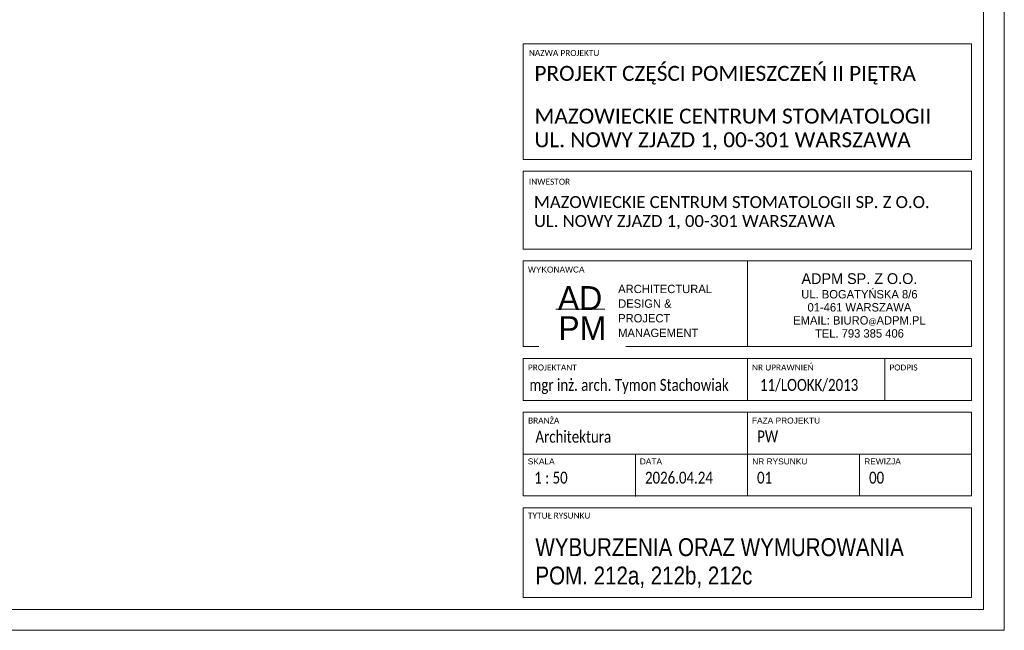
# Model space of a CAD drawing. Header units: centimetres. Extents: x 695802 to 711011, y 25963 to 44188.
# Tile 115 of 157: x 697078 to 697902, y 39264 to 39775. Entities that reach past the tile are written whole.
import ezdxf

# ---------------------------------------------------------------- set-up
doc = ezdxf.new("R2010")
doc.units = ezdxf.units.CM
doc.layers.get('0').update_dxf_attribs({"lineweight": 9})
doc.layers.add('Obrys powierzchni', color=50, linetype='Continuous', lineweight=9, plot=False)
doc.layers.add('S3_ramka', color=7, linetype='Continuous', lineweight=5)
doc.styles.add('Arial Narrow_4', font='ARIALN.TTF', dxfattribs={"height": 0.2})
doc.styles.add('Arial Narrow_5', font='ARIALN.TTF', dxfattribs={"height": 0.3})
doc.styles.add('Arial Narrow_7', font='ARIALN.TTF', dxfattribs={"height": 0.25})
doc.styles.add('Arial_4', font='arial.ttf', dxfattribs={"height": 0.1})
doc.styles.add('Arial_5', font='arial.ttf', dxfattribs={"height": 0.15})

# ---------------------------------------------------------------- blocks, each defined once
blk = doc.blocks.new('zw$7FBA')
at = {"lineweight": 0, "ltscale": 1.6}
blk.add_line((-197.5, 291.4), (-197.5, 219.84), dxfattribs=at)
at = {"layer": 'S3_ramka'}
for p, q in [((-385, 376.4), (-385, 473.11)), ((-385, 473.11), (-10, 473.11)), ((-10, 376.4), (-10, 473.11)), ((-385, 376.4), (-10, 376.4)), ((-385, 301.4), (-385, 366.4)), ((-385, 366.4), (-10, 366.4)), ((-10, 301.4), (-10, 366.4)), ((-385, 301.4), (-10, 301.4)), ((-385, 291.4), (-10, 291.4)), ((-385, 219.84), (-385, 291.4)), ((-10, 219.84), (-10, 291.4)), ((-385, 219.84), (-10, 219.84)), ((-385, 174.84), (-385, 209.84)), ((-385, 209.84), (-10, 209.84)), ((-197.5, 174.84), (-197.5, 209.84)), ((-82.5, 174.84), (-82.5, 209.84)), ((-10, 174.84), (-10, 209.84)), ((-10, 174.84), (-385, 174.84)), ((-385, 164.84), (-385, 94.84)), ((-385, 164.84), (-10, 164.84)), ((-197.5, 164.84), (-197.5, 94.84)), ((-10, 164.84), (-10, 94.84)), ((-385, 129.84), (-10, 129.84)), ((-385, 94.84), (-10, 94.84)), ((-385, 84.84), (-385, 10)), ((-385, 84.84), (-10, 84.84)), ((-10, 84.84), (-10, 10)), ((-385, 10), (-10, 10))]:
    blk.add_line(p, q, dxfattribs=at)
for s, insert, char_height, width, attachment_point, line_spacing_factor, style in [('{\\A1;\\fCalibri Light|b0|i0|c238|p34;\\C7;MAZOWIECKIE CENTRUM STOMATOLOGII\\PUL. NOWY ZJAZD 1, 00-301 WARSZAWA}', (-375.67, 418.83), 12.5, 331.75, 1, 0.949189, 'Arial Narrow_7'), ('{\\A1;\\fCalibri Light|b0|i0|c238|p34;\\C7;MAZOWIECKIE CENTRUM STOMATOLOGII SP. Z O.O.\\PUL. NOWY ZJAZD 1, 00-301 WARSZAWA}', (-376.09, 345.65), 10, 380.0786, 1, 0.949189, 'Arial Narrow_4'), ('\\pxqc,t7.937503,15.874997,23.8125,31.750003,39.687497,47.625,55.562504,63.499997,71.4375,79.375003,87.312497,95.25,103.187503,111.124997,119.0625,127.000003,134.937497,142.875,150.812503,158.749997,166.6875,174.625003,182.562497,190.5,198.437503,206.374997,214.3125,222.250004,230.187497,238.125,246.062503,253.999997;{\\fTw Cen MT|b0|i0|c238|p34;\\H1.125x;ADPM SP. Z O.O.\\P\\H0.777778x;UL. BOGATYŃSKA 8/6 \\P01-461 WARSZAWA\\PEMAIL: BIURO\\H0.714286x;@\\H1.4x;ADPM.PL\\PTEL. 793 385 406}', (-103.75, 254.17), 8, 187.5, 5, 0.936439, 'Arial_5'), ('\\pxsm1.05,qc;{\\fTw Cen MT|b0|i0|c238|p34;AD}', (-337.51, 260.36), 20, 52.5066, 5, 0.936439, 'Arial_5'), ('\\pxql;{\\A1;\\fCalibri Light|b0|i0|c238|p34;\\W0.8;\\C7;11/LOOKK/2013}', (-186.96, 192.75), 10, 123.7234, 1, 0.949189, 'Arial Narrow_4')]:
    blk.add_mtext(s, dxfattribs=dict(at, insert=insert, char_height=char_height, width=width, attachment_point=attachment_point, line_spacing_factor=line_spacing_factor, style=style))
at = {"layer": 'S3_ramka', "char_height": 5, "attachment_point": 1, "style": 'Arial_4', "bg_fill": 3, "box_fill_scale": 1.25, "bg_fill_color": 256, "bg_fill_true_color": 13158600, "bg_fill_transparency": 0}
for s, insert, width, line_spacing_factor in [('\\pxt12.7,25.4,38.1,50.8,63.5,76.2,88.9,101.6,114.3,127,139.7,152.4,165.1,177.8,190.5,203.2,215.9,228.6,241.3,254,266.7,279.4,292.1,304.8,317.5,330.2,342.9,355.6,368.3,381,393.7,406.4;{\\fCalibri|b0|i0|c238|p34;NAZWA PROJEKTU}', (-380.35, 467.89), 95.6, 0.936439), ('\\pxt12.7,25.4,38.1,50.8,63.5,76.2,88.9,101.6,114.3,127,139.7,152.4,165.1,177.8,190.5,203.2,215.9,228.6,241.3,254,266.7,279.4,292.1,304.8,317.5,330.2,342.9,355.6,368.3,381,393.7,406.4;{\\fCalibri|b0|i0|c238|p34;INWESTOR }', (-380.35, 360.19), 98.25, 0.936439), ('{\\fCalibri|b0|i0|c238|p34;}WYKONAWCA', (-381.1, 286.73), 98.25, 0.936439), ('\\pxt12.7,25.4,38.1,50.8,63.5,76.2,88.9,101.6,114.3,127,139.7,152.4,165.1,177.8,190.5,203.2,215.9,228.6,241.3,254,266.7,279.4,292.1,304.8,317.5,330.2,342.9,355.6,368.3,381,393.7,406.4;{\\fCalibri|b0|i0|c238|p34;PROJEKTANT}', (-381.1, 204.81), 94.25, 0.936439), ('\\pxt12.7,25.4,38.1,50.8,63.5,76.2,88.9,101.6,114.3,127,139.7,152.4,165.1,177.8,190.5,203.2,215.9,228.6,241.3,254,266.7,279.4,292.1,304.8,317.5,330.2,342.9,355.6,368.3,381,393.7,406.4;{\\fCalibri|b0|i0|c238|p34;NR UPRAWNIEŃ}', (-193.6, 204.81), 94.25, 0.936439), ('\\pxt12.7,25.4,38.1,50.8,63.5,76.2,88.9,101.6,114.3,127,139.7,152.4,165.1,177.8,190.5,203.2,215.9,228.6,241.3,254,266.7,279.4,292.1,304.8,317.5,330.2,342.9,355.6,368.3,381,393.7,406.4;{\\fCalibri|b0|i0|c238|p34;PODPIS}', (-78.6, 204.81), 55.45, 0.936439), ('\\pxt1.25,2.5,3.75,5,6.25,7.5,8.75,10,11.25,12.5,13.75,15,16.25,17.5,18.75,20,21.25,22.5,23.75,25,26.25,27.5,28.75,30,31.25,32.5,33.75,35,36.25,37.5,38.75,40;{\\fCalibri|b0|i0|c238|p34;BRANŻA}', (-381.03, 160.44), 94.25, 0.949189), ('\\pxt1.25,2.5,3.75,5,6.25,7.5,8.75,10,11.25,12.5,13.75,15,16.25,17.5,18.75,20,21.25,22.5,23.75,25,26.25,27.5,28.75,30,31.25,32.5,33.75,35,36.25,37.5,38.75,40;{FAZA PROJEKTU}', (-193.68, 160.44), 94.25, 0.949189), ('\\pxt1.25,2.5,3.75,5,6.25,7.5,8.75,10,11.25,12.5,13.75,15,16.25,17.5,18.75,20,21.25,22.5,23.75,25,26.25,27.5,28.75,30,31.25,32.5,33.75,35,36.25,37.5,38.75,40;{SKALA}', (-381.29, 126.26), 94.25, 0.949189), ('\\pxt1.25,2.5,3.75,5,6.25,7.5,8.75,10,11.25,12.5,13.75,15,16.25,17.5,18.75,20,21.25,22.5,23.75,25,26.25,27.5,28.75,30,31.25,32.5,33.75,35,36.25,37.5,38.75,40;NR RYSUNKU', (-193.47, 126.26), 94.25, 0.949189), ('\\pxt1.25,2.5,3.75,5,6.25,7.5,8.75,10,11.25,12.5,13.75,15,16.25,17.5,18.75,20,21.25,22.5,23.75,25,26.25,27.5,28.75,30,31.25,32.5,33.75,35,36.25,37.5,38.75,40;{\\fCalibri|b0|i0|c238|p34;TYTUŁ RYSUNKU }', (-381.1, 80.91), 94.25, 0.949189)]:
    blk.add_mtext(s, dxfattribs=dict(at, insert=insert, width=width, line_spacing_factor=line_spacing_factor))
at = {"layer": 'S3_ramka', "insert": (-335.68, 235.21), "char_height": 20, "width": 52.5066, "attachment_point": 5, "line_spacing_factor": 0.936439, "style": 'Arial_5', "bg_fill": 2}
blk.add_mtext('{\\fTw Cen MT|b0|i0|c238|p34;PM}', dxfattribs=at)
at = {"lineweight": 0, "ltscale": 1.6, "const_width": 0.7}
blk.add_lwpolyline([(-357.95, 251.09), (-316.73, 251.09)], dxfattribs=at)
at = {"layer": 'S3_ramka'}
for p, q in [((-291.25, 129.84), (-291.25, 94.34)), ((-103.75, 129.84), (-103.75, 94.84))]:
    blk.add_line(p, q, dxfattribs=at)
for s, insert, char_height, width, attachment_point, line_spacing_factor, style in [('\\pxql;{\\fCalibri Light|b0|i0|c238|p34;PROJEKT CZĘŚCI POMIESZCZEŃ II PIĘTRA}', (-375.67, 454.57), 12.5, 352.9, 1, 0.949189, 'Arial Narrow_7'), ('\\pxsm1.05,ql;{\\fTw Cen MT|b0|i0|c238|p34;ARCHITECTURAL\\PDESIGN &\\PPROJECT\\PMANAGEMENT}', (-233.65, 249.6), 7, 143.9651, 5, 0.936439, 'Arial_5'), ('\\pxql;{\\A1;\\fCalibri Light|b0|i0|c238|p34;\\W0.8;\\C7;mgr inż. arch. Tymon Stachowiak}', (-379.86, 192.75), 10, 199.3828, 1, 0.949189, 'Arial Narrow_4'), ('\\pxt6.35,12.7,19.05,25.4,31.75,38.1,44.45,50.8,57.15,63.5,69.85,76.2,82.55,88.9,95.25,101.6,107.95,114.3,120.65,127,133.35,139.7,146.05,152.4,158.75,165.1,171.45,177.8,184.15,190.5,196.85,203.2;{\\fCalibri|b0|i0|c238|p34;\\W0.8;Architektura}', (-374.85, 149.41), 10, 141.9, 1, 0.949189, 'Arial Narrow_4')]:
    blk.add_mtext(s, dxfattribs=dict(at, insert=insert, char_height=char_height, width=width, attachment_point=attachment_point, line_spacing_factor=line_spacing_factor, style=style))
at = {"layer": 'S3_ramka', "char_height": 5, "attachment_point": 1, "line_spacing_factor": 0.949189, "style": 'Arial_4', "bg_fill": 3, "box_fill_scale": 1.25, "bg_fill_color": 256, "bg_fill_true_color": 13158600, "bg_fill_transparency": 0}
for s, insert, width in [('\\pxt1.25,2.5,3.75,5,6.25,7.5,8.75,10,11.25,12.5,13.75,15,16.25,17.5,18.75,20,21.25,22.5,23.75,25,26.25,27.5,28.75,30,31.25,32.5,33.75,35,36.25,37.5,38.75,40;DATA', (-287.54, 126.26), 56.7746), ('\\pxt1.25,2.5,3.75,5,6.25,7.5,8.75,10,11.25,12.5,13.75,15,16.25,17.5,18.75,20,21.25,22.5,23.75,25,26.25,27.5,28.75,30,31.25,32.5,33.75,35,36.25,37.5,38.75,40;REWIZJA', (-99.72, 126.26), 64.4403)]:
    blk.add_mtext(s, dxfattribs=dict(at, insert=insert, width=width))

msp = doc.modelspace()

# ---------------------------------------------------------------- linework, layer by layer
at = {"layer": 'Obrys powierzchni', "ltscale": 1.6}
for points in [[(695801.74, 40749.18), (697901.74, 40749.18), (697901.74, 39264.18), (695801.74, 39264.18)], [(695819.24, 40731.68), (697884.24, 40731.68), (697884.24, 39281.68), (695819.24, 39281.68)]]:
    msp.add_lwpolyline(points, close=True, dxfattribs=at)

# ---------------------------------------------------------------- texts
at = {"layer": 'S3_ramka', "insert": (697509.39, 39320.46), "char_height": 15, "width": 343.65, "attachment_point": 4, "line_spacing_factor": 0.949189, "style": 'Arial Narrow_5'}
msp.add_mtext('\\pxt4.23333,8.46667,12.7,16.93333,21.16667,25.4,29.63333,33.86667,38.1,42.33333,46.56667,50.8,55.03333,59.26667,63.5,67.73333,71.96667,76.2,80.43333,84.66667,88.9,93.13333,97.36667,101.6,105.83333,110.06667,114.3,118.53333,122.76667,127,131.23333,135.46667;{\\fArial Narrow|b0|i0|c1|p34;WYBURZENIA ORAZ WYMUROWANIA}\\PPOM. 212a, 212b, 212c', dxfattribs=at)

# ---------------------------------------------------------------- next in the draw order: texts
at = {"layer": 'S3_ramka', "char_height": 10, "line_spacing_factor": 0.949189, "style": 'Arial Narrow_4', "bg_fill": 2}
for s, insert, width, attachment_point in [('\\pxt6.35,12.7,19.05,25.4,31.75,38.1,44.45,50.8,57.15,63.5,69.85,76.2,82.55,88.9,95.25,101.6,107.95,114.3,120.65,127,133.35,139.7,146.05,152.4,158.75,165.1,171.45,177.8,184.15,190.5,196.85,203.2;{\\fCalibri|b0|i0|c238|p34;\\W0.8;PW}', (697694.92, 39431.32), 141.9, 1), ('\\pxql,t6.35,12.7,19.05,25.4,31.75,38.1,44.45,50.8,57.15,63.5,69.85,76.2,82.55,88.9,95.25,101.6,107.95,114.3,120.65,127,133.35,139.7,146.05,152.4,158.75,165.1,171.45,177.8,184.15,190.5,196.85,203.2;{\\fCalibri|b0|i0|c238|p34;\\W0.8; 1 : 50}', (697550.9, 39396.86), 90.65, 2)]:
    msp.add_mtext(s, dxfattribs=dict(at, insert=insert, width=width, attachment_point=attachment_point))

# ---------------------------------------------------------------- next in the draw order: texts
at = {"layer": 'S3_ramka', "insert": (697646.39, 39396.86), "char_height": 10, "width": 90.65, "attachment_point": 2, "line_spacing_factor": 0.949189, "style": 'Arial Narrow_4'}
msp.add_mtext('\\pxql,t6.35,12.7,19.05,25.4,31.75,38.1,44.45,50.8,57.15,63.5,69.85,76.2,82.55,88.9,95.25,101.6,107.95,114.3,120.65,127,133.35,139.7,146.05,152.4,158.75,165.1,171.45,177.8,184.15,190.5,196.85,203.2;{\\fCalibri|b0|i0|c238|p34;\\W0.8;2026.04.24}', dxfattribs=at)

# ---------------------------------------------------------------- next in the draw order: block references
at = {"ltscale": 1.6}
msp.add_blockref('zw$7FBA', (697884.24, 39281.68), dxfattribs=at)

# ---------------------------------------------------------------- next in the draw order: texts
at = {"layer": 'S3_ramka', "char_height": 10, "width": 90.65, "attachment_point": 2, "line_spacing_factor": 0.949189, "style": 'Arial Narrow_4'}
for s, insert in [('\\pxql,t6.35,12.7,19.05,25.4,31.75,38.1,44.45,50.8,57.15,63.5,69.85,76.2,82.55,88.9,95.25,101.6,107.95,114.3,120.65,127,133.35,139.7,146.05,152.4,158.75,165.1,171.45,177.8,184.15,190.5,196.85,203.2;{\\fCalibri|b0|i0|c238|p34;\\W0.8;01}', (697740.14, 39396.86)), ('\\pxql,t6.35,12.7,19.05,25.4,31.75,38.1,44.45,50.8,57.15,63.5,69.85,76.2,82.55,88.9,95.25,101.6,107.95,114.3,120.65,127,133.35,139.7,146.05,152.4,158.75,165.1,171.45,177.8,184.15,190.5,196.85,203.2;{\\fCalibri|b0|i0|c238|p34;\\W0.8;00}', (697833.89, 39396.86))]:
    msp.add_mtext(s, dxfattribs=dict(at, insert=insert))

doc.saveas('drawing.dxf')
